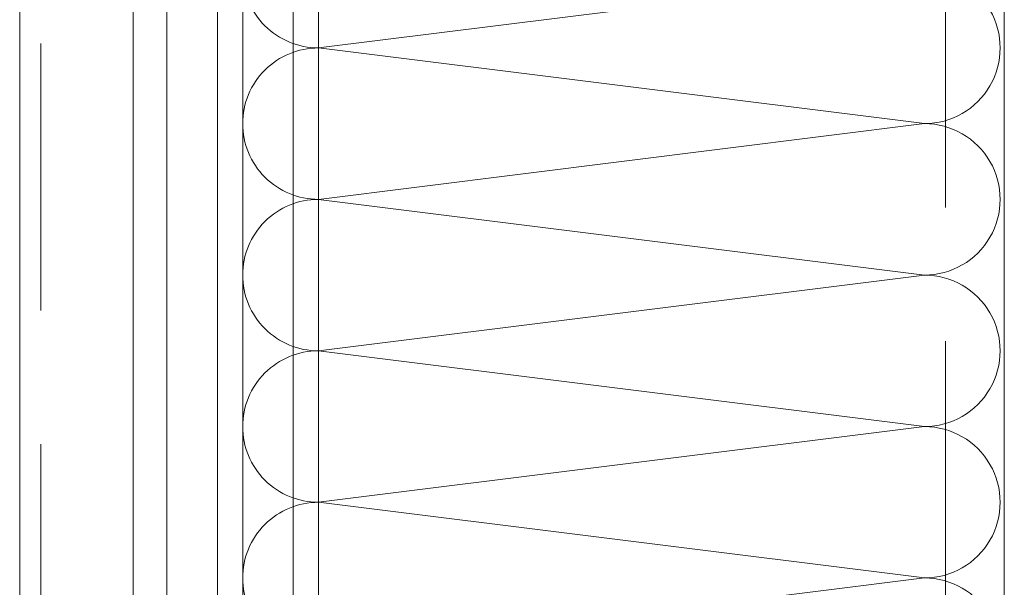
# Model space of a CAD drawing. Header units: millimetres. Extents: x 213386 to 459888, y 74252 to 208052.
# Tile 87 of 256: x 373037 to 373271, y 157338 to 157473. Entities that reach past the tile are written whole.
import ezdxf

# ---------------------------------------------------------------- set-up
doc = ezdxf.new("R2010")
doc.units = ezdxf.units.MM
doc.linetypes.add('ČÁRKOVANÁ', pattern=[19.05, 12.7, -6.35])
doc.layers.add('FASÁDA DETAILNÍ', color=255, linetype='Continuous', lineweight=0)

# ---------------------------------------------------------------- blocks, each defined once
blk = doc.blocks.new('*U4004')
for points in [[(0.2, 0, 0.414243), (0.3, 0.1), (0.2, 0.9, -1.0001), (0.4, 0.9), (0.3, 0.1, 0.414228), (0.4, 0, 0.414228)], [(0.4, 0, 0.414243), (0.5, 0.1), (0.4, 0.9, -1.0001), (0.6, 0.9), (0.5, 0.1, 0.414228), (0.6, 0, 0.414228)], [(0.6, 0, 0.414243), (0.7, 0.1), (0.6, 0.9, -1.0001), (0.8, 0.9), (0.7, 0.1, 0.414228), (0.8, 0, 0.414228)], [(0.8, 0, 0.414243), (0.9, 0.1), (0.8, 0.9, -1.0001), (1, 0.9), (0.9, 0.1, 0.414228), (1, 0, 0.414228)], [(1, 0, 0.414243), (1.1, 0.1), (1, 0.9, -1.0001), (1.2, 0.9), (1.1, 0.1, 0.414228), (1.2, 0, 0.414228)]]:
    blk.add_lwpolyline(points, format="xyb")

msp = doc.modelspace()

# ---------------------------------------------------------------- linework, layer by layer
at = {"layer": 'FASÁDA DETAILNÍ'}
for p, q in [((373036.638, 145492.154), (373036.638, 169172.154)), ((373063.638, 145492.154), (373063.638, 169172.154)), ((373063.638, 155177.655), (373063.638, 169172.154)), ((373071.638, 169172.154), (373071.638, 145492.154)), ((373071.638, 169172.154), (373071.638, 155177.655)), ((373083.638, 145492.154), (373083.638, 169172.154)), ((373083.638, 155177.655), (373083.638, 169172.154)), ((373089.638, 169172.154), (373089.638, 145492.154)), ((373089.638, 169172.154), (373089.638, 155177.655)), ((373101.638, 145492.154), (373101.638, 169172.154)), ((373101.638, 155177.655), (373101.638, 169172.154)), ((373107.638, 169172.154), (373107.638, 145492.154)), ((373107.638, 169172.154), (373107.638, 155177.655)), ((373063.638, 157127.655), (373063.638, 157536.654)), ((373063.638, 157127.655), (373063.638, 157536.654)), ((373071.638, 157536.654), (373071.638, 157127.655)), ((373071.638, 157536.654), (373071.638, 157127.655)), ((373083.638, 157127.655), (373083.638, 157536.654)), ((373083.638, 157127.655), (373083.638, 157536.654)), ((373089.638, 157536.654), (373089.638, 157127.655)), ((373089.638, 157536.654), (373089.638, 157127.655))]:
    msp.add_line(p, q, dxfattribs=at)
at = {"layer": 'FASÁDA DETAILNÍ', "linetype": 'ČÁRKOVANÁ', "ltscale": 5}
for p, q in [((373041.638, 145497.154), (373041.638, 169167.154)), ((373256.638, 145712.154), (373256.638, 168952.154))]:
    msp.add_line(p, q, dxfattribs=at)
at = {"layer": 'FASÁDA DETAILNÍ'}
msp.add_lwpolyline([(373270.638, 157138.654), (373270.638, 157525.654)], close=True, dxfattribs=at)

# ---------------------------------------------------------------- block references
at = {"layer": 'FASÁDA DETAILNÍ', "xscale": 179.9999932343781, "yscale": 179.9999932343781, "zscale": 179.9999932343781, "rotation": 270}
msp.add_blockref('*U4004', (373089.638, 157519.827), dxfattribs=at)
msp.add_blockref('*U4004', (373089.638, 157519.827), dxfattribs=at)

doc.saveas('drawing.dxf')
